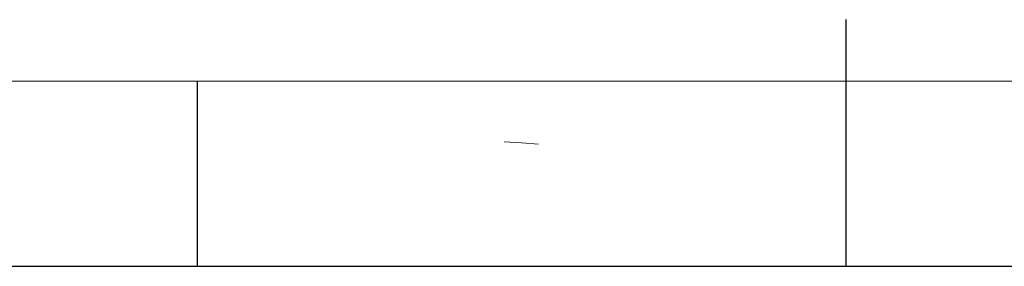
# Model space of a CAD drawing. Extents: x 0 to 841, y 0 to 594.
# Tile 36 of 69: x 354 to 433, y 574 to 594. Entities that reach past the tile are written whole.
import ezdxf

# ---------------------------------------------------------------- set-up
doc = ezdxf.new("R2010")
doc.units = 0

msp = doc.modelspace()

# ---------------------------------------------------------------- linework, layer by layer
at = {"color": 7, "lineweight": 25}
for p, q in [((420.5, 574), (420.5, 594)), ((821, 574), (20, 574))]:
    msp.add_line(p, q, dxfattribs=at)
at = {"lineweight": 15}
msp.add_line((836, 589), (5, 589), dxfattribs=at)
at = {"color": 7, "lineweight": 25, "ltscale": 0.375}
msp.add_line((368, 574), (368, 589), dxfattribs=at)
at = {"color": 7, "lineweight": 13}
msp.add_lwpolyline([(395.615, 583.895), (394.215, 584), (392.815, 584.105)], dxfattribs=at)

doc.saveas('drawing.dxf')
